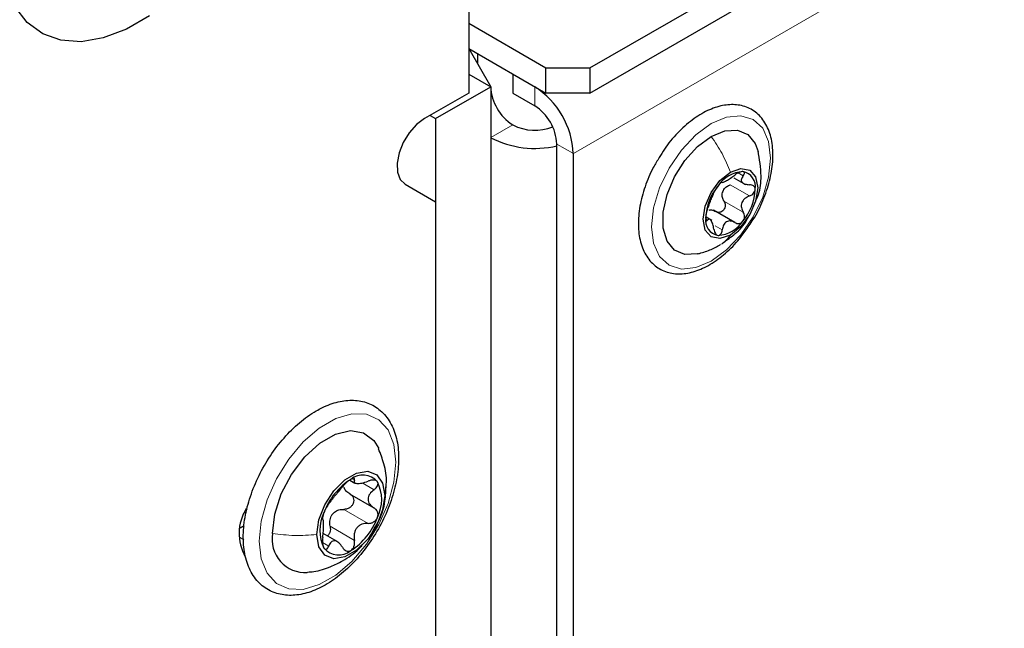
# Paper-space layout 'Blatt4' of a CAD drawing. Header units: millimetres. Extents: x 5 to 418, y 2 to 292.
# Tile 104 of 117: x 322 to 332, y 208 to 214. Entities that reach past the tile are written whole.
import ezdxf

# ---------------------------------------------------------------- set-up
doc = ezdxf.new("R2010")
doc.units = ezdxf.units.MM

psp = doc.layouts.new('Blatt4')

# ---------------------------------------------------------------- linework, layer by layer
at = {"color": 7, "linetype": 'Continuous', "lineweight": 25}
for p, q in [((327.846, 213.752), (346.985, 224.801)), ((327.846, 213.48), (346.985, 224.529)), ((326.55, 219.332), (326.55, 213.48)), ((326.55, 214.229), (327.375, 213.752)), ((326.55, 213.957), (327.375, 213.48)), ((326.55, 213.957), (326.786, 213.548)), ((326.644, 213.902), (326.644, 213.793)), ((327.375, 213.752), (327.846, 213.752)), ((327.375, 213.48), (327.375, 213.752)), ((327.846, 213.752), (327.846, 213.48)), ((326.55, 213.684), (326.786, 213.548)), ((327.021, 213.684), (327.021, 213.48)), ((327.021, 213.684), (327.257, 213.548)), ((326.196, 213.208), (326.786, 213.548)), ((326.786, 213.548), (326.786, 132.166)), ((326.55, 213.48), (326.079, 213.208)), ((327.021, 213.48), (327.257, 213.344)), ((327.846, 213.48), (327.375, 213.48)), ((326.138, 213.242), (326.196, 213.208)), ((326.196, 213.208), (326.196, 131.826)), ((327.493, 188.168), (327.493, 212.936)), ((327.67, 188.066), (327.67, 212.834)), ((329.384, 212.575), (329.509, 212.503)), ((325.87, 212.507), (326.196, 212.319)), ((326.196, 212.319), (326.196, 132.729)), ((329.149, 212.119), (329.09, 212.153)), ((329.395, 212.097), (329.167, 212.229)), ((325.279, 209.343), (325.334, 209.311)), ((325.275, 209.197), (325.536, 209.046)), ((324.172, 209.036), (324.18, 209.032)), ((324.108, 208.831), (324.149, 208.855)), ((325.144, 208.684), (324.994, 208.771)), ((325.518, 208.783), (325.541, 208.823))]:
    psp.add_line(p, q, dxfattribs=at)
at = {"color": 7, "linetype": 'Continuous', "lineweight": 18}
for p, q in [((327.67, 212.834), (346.278, 223.576)), ((327.257, 213.344), (327.257, 213.548)), ((327.021, 213.14), (326.786, 213.004)), ((326.786, 96.375), (326.786, 213.004)), ((327.493, 212.936), (327.67, 212.834)), ((329.432, 212.627), (329.486, 212.596)), ((329.347, 212.5), (329.553, 212.381)), ((329.279, 212.326), (329.486, 212.207)), ((329.085, 212.133), (329.104, 212.122)), ((329.187, 212.061), (329.261, 212.018)), ((325.304, 209.357), (325.328, 209.343)), ((325.412, 209.312), (325.538, 209.239)), ((325.666, 209.29), (325.652, 209.179)), ((325.214, 209.029), (325.474, 208.879)), ((325.069, 208.848), (325.328, 208.698)), ((324.099, 208.731), (324.145, 208.704)), ((324.988, 208.675), (325.054, 208.637))]:
    psp.add_line(p, q, dxfattribs=at)
at = {"color": 7, "linetype": 'Continuous', "lineweight": 25, "flags": 128}
for points in [[(323.139, 214.307), (322.89, 214.163), (322.643, 214.07), (322.408, 214.03), (322.19, 214.045), (321.995, 214.114), (321.83, 214.235), (321.699, 214.405)], [(326.079, 213.208), (325.993, 213.144), (325.915, 213.056), (325.851, 212.952), (325.806, 212.841), (325.785, 212.732), (325.79, 212.635), (325.819, 212.558), (325.87, 212.507)], [(329.007, 211.762), (328.997, 211.76), (328.862, 211.753), (328.751, 211.8), (328.671, 211.898), (328.63, 212.037), (328.63, 212.208), (328.671, 212.395), (328.751, 212.585), (328.862, 212.761), (328.997, 212.909), (329.143, 213.018)], [(329.143, 213.018), (329.289, 213.078), (329.423, 213.084), (329.535, 213.037), (329.614, 212.94), (329.645, 212.857)], [(329.349, 212.636), (329.461, 212.675), (329.555, 212.657), (329.618, 212.584), (329.641, 212.468), (329.618, 212.326), (329.555, 212.181), (329.461, 212.053), (329.349, 211.963)], [(329.349, 211.963), (329.237, 211.924), (329.143, 211.942), (329.08, 212.015), (329.057, 212.131), (329.08, 212.273), (329.143, 212.419), (329.237, 212.546), (329.349, 212.636)], [(324.452, 208.772), (324.476, 208.977), (324.546, 209.194), (324.656, 209.403), (324.797, 209.59), (324.958, 209.737), (325.125, 209.834), (325.286, 209.872), (325.427, 209.849), (325.537, 209.766), (325.589, 209.68)], [(324.926, 208.76), (324.948, 208.916), (325.011, 209.078), (325.108, 209.227), (325.226, 209.346), (325.352, 209.418), (325.471, 209.437), (325.567, 209.399), (325.63, 209.309), (325.652, 209.179)], [(325.652, 209.179), (325.63, 209.023), (325.567, 208.86), (325.471, 208.711), (325.352, 208.593), (325.226, 208.52), (325.108, 208.501), (325.011, 208.539), (324.948, 208.629), (324.926, 208.76)], [(324.156, 208.998), (324.169, 208.991), (324.171, 208.99)]]:
    psp.add_lwpolyline(points, dxfattribs=at)
at = {"color": 7, "linetype": 'Continuous', "lineweight": 18, "flags": 128}
for points in [[(329.143, 211.684), (328.978, 211.614), (328.825, 211.599), (328.693, 211.639), (328.592, 211.733), (328.528, 211.874), (328.506, 212.051), (328.528, 212.254), (328.592, 212.468), (328.693, 212.679), (328.825, 212.871), (328.978, 213.033), (329.143, 213.154), (329.307, 213.224), (329.461, 213.239), (329.593, 213.198), (329.694, 213.104), (329.757, 212.964), (329.779, 212.786), (329.757, 212.583), (329.694, 212.369), (329.593, 212.159), (329.461, 211.966), (329.307, 211.804), (329.143, 211.684)], [(325.772, 209.534), (325.751, 209.32), (325.689, 209.093), (325.588, 208.868), (325.457, 208.657), (325.301, 208.473), (325.13, 208.325), (324.953, 208.224), (324.782, 208.173), (324.626, 208.178), (324.495, 208.237), (324.395, 208.346), (324.332, 208.501), (324.311, 208.69), (324.332, 208.904), (324.395, 209.131), (324.495, 209.356), (324.626, 209.567), (324.782, 209.751), (324.953, 209.899), (325.13, 210), (325.301, 210.051), (325.457, 210.046), (325.588, 209.987), (325.689, 209.878), (325.751, 209.723), (325.772, 209.534)]]:
    psp.add_lwpolyline(points, dxfattribs=at)
at = {"color": 7, "linetype": 'Continuous', "lineweight": 25}
for centre, radius, start, end in [((327.297, 213.572), 0.512, 182.6055, 237.3945), ((326.774, 212.793), 0.896, 2.6055, 57.3945), ((326.981, 212.913), 0.512, 2.6055, 57.3945), ((327.259, 213.604), 0.521, 242.9105, 291.4169), ((327.259, 213.92), 1.031, 242.7011, 283.1322), ((329.502, 212.3), 0.342, 93.4295, 146.5651), ((329.451, 212.479), 0.165, 350.7481, 79.4532), ((329.659, 212.12), 0.576, 140.2279, 177.3607), ((329.463, 212.352), 0.211, 151.8573, 165.7314), ((329.039, 212.479), 0.576, 320.2279, 357.3607), ((329.247, 212.12), 0.165, 170.7481, 259.4532), ((329.196, 212.3), 0.342, 273.4295, 326.5651), ((325.675, 208.747), 0.716, 122.638, 159.7729), ((325.419, 209.191), 0.205, 40.5328, 129.2482), ((325.194, 209.134), 0.426, 333.4364, 26.5636), ((324.591, 208.771), 0.496, 147.562, 209.9846), ((325.384, 208.804), 0.426, 153.4364, 206.5636), ((325.301, 208.815), 0.263, 135.2838, 147.1271), ((324.903, 209.191), 0.716, 302.638, 339.7729), ((324.802, 208.709), 0.355, 169.7453, 273.6168), ((325.159, 208.747), 0.205, 220.5328, 309.2482)]:
    psp.add_arc(centre, radius, start, end, dxfattribs=at)
for points, knots in [([(329.804, 212.82), (329.802, 212.854), (329.799, 212.951), (329.762, 213.095), (329.679, 213.232), (329.559, 213.324), (329.417, 213.363), (329.264, 213.354), (329.103, 213.299), (328.938, 213.199), (328.782, 213.057), (328.661, 212.917), (328.606, 212.821), (328.588, 212.791)], [0, 0, 0, 0, 0.054404, 0.157967, 0.260883, 0.359727, 0.454797, 0.549652, 0.647756, 0.748989, 0.851205, 0.953232, 1, 1, 1, 1]), ([(328.588, 212.791), (328.566, 212.756), (328.503, 212.658), (328.431, 212.479), (328.374, 212.269), (328.358, 212.067), (328.381, 211.884), (328.446, 211.73), (328.551, 211.617), (328.685, 211.554), (328.834, 211.541), (328.992, 211.576), (329.156, 211.656), (329.317, 211.781), (329.452, 211.92), (329.521, 212.024), (329.548, 212.064)], [0, 0, 0, 0, 0.041496, 0.118275, 0.195273, 0.272719, 0.350773, 0.428908, 0.504972, 0.577547, 0.64876, 0.721371, 0.796749, 0.873608, 0.950543, 1, 1, 1, 1]), ([(329.548, 212.064), (329.563, 212.086), (329.623, 212.169), (329.701, 212.333), (329.773, 212.542), (329.801, 212.706), (329.803, 212.796), (329.804, 212.82)], [0, 0, 0, 0, 0.095038, 0.362078, 0.62963, 0.898368, 1, 1, 1, 1]), ([(329.617, 212.327), (329.628, 212.35), (329.669, 212.432), (329.686, 212.619), (329.659, 212.774), (329.644, 212.863)], [0, 0, 0, 0, 0.140225, 0.50273, 1, 1, 1, 1]), ([(329.261, 212.527), (329.265, 212.526), (329.27, 212.525), (329.288, 212.534), (329.305, 212.544), (329.327, 212.557), (329.359, 212.577), (329.381, 212.593), (329.396, 212.604)], [0, 0, 0, 0, 0.249168, 0.374303, 0.498903, 0.623987, 0.749746, 1, 1, 1, 1]), ([(329.482, 212.641), (329.476, 212.641), (329.464, 212.641), (329.441, 212.632), (329.417, 212.62), (329.403, 212.61), (329.396, 212.604)], [0, 0, 0, 0, 0.250033, 0.499632, 0.749228, 1, 1, 1, 1]), ([(329.486, 212.596), (329.478, 212.585), (329.465, 212.567), (329.464, 212.545), (329.47, 212.53), (329.484, 212.517), (329.51, 212.504), (329.536, 212.502), (329.553, 212.5)], [0, 0, 0, 0, 0.249199, 0.374336, 0.49893, 0.624007, 0.749759, 1, 1, 1, 1]), ([(329.486, 212.596), (329.49, 212.602), (329.497, 212.613), (329.5, 212.627), (329.496, 212.638), (329.486, 212.64), (329.482, 212.641)], [0, 0, 0, 0, 0.249815, 0.499908, 0.75012, 1, 1, 1, 1]), ([(329.216, 212.488), (329.211, 212.481), (329.2, 212.467), (329.187, 212.446), (329.177, 212.428), (329.174, 212.419), (329.172, 212.415)], [0, 0, 0, 0, 0.2498571, 0.4994664, 0.7490114, 1, 1, 1, 1]), ([(329.261, 212.527), (329.26, 212.527), (329.257, 212.527), (329.247, 212.52), (329.233, 212.508), (329.222, 212.495), (329.216, 212.488)], [0, 0, 0, 0, 0.249807, 0.500055, 0.750309, 1, 1, 1, 1]), ([(329.278, 212.451), (329.287, 212.462), (329.307, 212.484), (329.334, 212.495), (329.347, 212.5)], [0, 0, 0, 0, 0.498457, 1, 1, 1, 1]), ([(329.614, 212.453), (329.613, 212.46), (329.611, 212.474), (329.597, 212.489), (329.577, 212.499), (329.561, 212.5), (329.553, 212.5)], [0, 0, 0, 0, 0.249991, 0.499611, 0.749127, 1, 1, 1, 1]), ([(329.104, 212.241), (329.11, 212.256), (329.118, 212.278), (329.131, 212.313), (329.141, 212.339), (329.151, 212.364), (329.163, 212.393), (329.168, 212.406), (329.172, 212.415)], [0, 0, 0, 0, 0.249201, 0.374338, 0.498932, 0.624008, 0.74976, 1, 1, 1, 1]), ([(329.279, 212.326), (329.273, 212.338), (329.26, 212.362), (329.259, 212.39), (329.259, 212.404)], [0, 0, 0, 0, 0.501552, 1, 1, 1, 1]), ([(329.553, 212.381), (329.536, 212.373), (329.51, 212.362), (329.484, 212.334), (329.47, 212.31), (329.464, 212.283), (329.465, 212.247), (329.478, 212.223), (329.486, 212.207)], [0, 0, 0, 0, 0.249201, 0.374338, 0.498932, 0.624008, 0.74976, 1, 1, 1, 1]), ([(329.553, 212.381), (329.561, 212.385), (329.577, 212.392), (329.597, 212.409), (329.611, 212.431), (329.613, 212.445), (329.614, 212.453)], [0, 0, 0, 0, 0.249852, 0.499902, 0.750115, 1, 1, 1, 1]), ([(329.279, 212.326), (329.283, 212.319), (329.291, 212.305), (329.294, 212.279), (329.289, 212.253), (329.277, 212.229), (329.257, 212.212), (329.234, 212.204), (329.211, 212.205), (329.197, 212.212), (329.19, 212.215)], [0, 0, 0, 0, 0.125221, 0.249481, 0.374324, 0.499061, 0.623895, 0.749387, 0.87444, 1, 1, 1, 1]), ([(329.104, 212.241), (329.102, 212.235), (329.097, 212.221), (329.09, 212.196), (329.085, 212.17), (329.084, 212.154), (329.084, 212.147)], [0, 0, 0, 0, 0.249852, 0.499902, 0.750115, 1, 1, 1, 1]), ([(329.084, 212.147), (329.084, 212.14), (329.085, 212.127), (329.09, 212.117), (329.097, 212.114), (329.102, 212.12), (329.104, 212.122)], [0, 0, 0, 0, 0.249991, 0.499611, 0.749127, 1, 1, 1, 1]), ([(329.12, 212.23), (329.132, 212.231), (329.156, 212.233), (329.179, 212.221), (329.19, 212.215)], [0, 0, 0, 0, 0.498459, 1, 1, 1, 1]), ([(329.267, 211.879), (329.312, 211.91), (329.407, 211.977), (329.502, 212.072), (329.532, 212.141), (329.537, 212.153)], [0, 0, 0, 0, 0.424805, 0.897615, 1, 1, 1, 1]), ([(329.482, 212.111), (329.486, 212.118), (329.496, 212.133), (329.5, 212.16), (329.497, 212.185), (329.49, 212.2), (329.486, 212.207)], [0, 0, 0, 0, 0.249857, 0.499466, 0.749011, 1, 1, 1, 1]), ([(329.172, 212.026), (329.168, 212.044), (329.163, 212.072), (329.151, 212.102), (329.141, 212.12), (329.131, 212.13), (329.118, 212.136), (329.11, 212.128), (329.104, 212.122)], [0, 0, 0, 0, 0.2491995, 0.3743362, 0.4989302, 0.6240074, 0.7497593, 1, 1, 1, 1]), ([(329.396, 212.096), (329.381, 212.103), (329.359, 212.114), (329.327, 212.113), (329.306, 212.105), (329.288, 212.09), (329.27, 212.063), (329.265, 212.036), (329.261, 212.018)], [0, 0, 0, 0, 0.249168, 0.374303, 0.498903, 0.623987, 0.749746, 1, 1, 1, 1]), ([(329.396, 212.096), (329.403, 212.093), (329.417, 212.086), (329.44, 212.085), (329.464, 212.093), (329.476, 212.105), (329.482, 212.111)], [0, 0, 0, 0, 0.249807, 0.500055, 0.750309, 1, 1, 1, 1]), ([(329.172, 212.026), (329.174, 212.018), (329.177, 212), (329.187, 211.979), (329.2, 211.962), (329.211, 211.959), (329.216, 211.958)], [0, 0, 0, 0, 0.249815, 0.499908, 0.75012, 1, 1, 1, 1]), ([(329.216, 211.958), (329.222, 211.958), (329.233, 211.96), (329.247, 211.973), (329.257, 211.993), (329.26, 212.01), (329.261, 212.018)], [0, 0, 0, 0, 0.250033, 0.499632, 0.749228, 1, 1, 1, 1]), ([(329.001, 211.761), (329.044, 211.774), (329.127, 211.798), (329.203, 211.838), (329.238, 211.857)], [0, 0, 0, 0, 0.526409, 1, 1, 1, 1]), ([(324.921, 210.083), (324.889, 210.064), (324.799, 210.008), (324.654, 209.883), (324.496, 209.704), (324.361, 209.5), (324.253, 209.28), (324.177, 209.054), (324.138, 208.831), (324.139, 208.622), (324.181, 208.435), (324.264, 208.281), (324.386, 208.171), (324.532, 208.113), (324.693, 208.104), (324.864, 208.142), (325.04, 208.226), (325.214, 208.354), (325.379, 208.519), (325.525, 208.714), (325.646, 208.928), (325.736, 209.153), (325.791, 209.378), (325.808, 209.594), (325.785, 209.792), (325.719, 209.962), (325.613, 210.092), (325.476, 210.174), (325.32, 210.204), (325.153, 210.186), (325.019, 210.137), (324.941, 210.094), (324.921, 210.083)], [0, 0, 0, 0, 0.018673, 0.053858, 0.088978, 0.124026, 0.159069, 0.19418, 0.229444, 0.26495, 0.300703, 0.336174, 0.3704, 0.403215, 0.435664, 0.4689, 0.503345, 0.538446, 0.573603, 0.608677, 0.643711, 0.678787, 0.713972, 0.749363, 0.785021, 0.82072, 0.8556, 0.888944, 0.92147, 0.95423, 0.98818, 1, 1, 1, 1]), ([(325.668, 209.29), (325.669, 209.298), (325.675, 209.375), (325.652, 209.508), (325.607, 209.624), (325.587, 209.676)], [0, 0, 0, 0, 0.065834, 0.577858, 1, 1, 1, 1]), ([(325.289, 209.35), (325.281, 209.345), (325.265, 209.335), (325.239, 209.313), (325.217, 209.29), (325.205, 209.276), (325.2, 209.269)], [0, 0, 0, 0, 0.24999, 0.499611, 0.749127, 1, 1, 1, 1]), ([(325.328, 209.343), (325.329, 209.347), (325.332, 209.356), (325.325, 209.362), (325.311, 209.361), (325.296, 209.354), (325.289, 209.35)], [0, 0, 0, 0, 0.249853, 0.499901, 0.750114, 1, 1, 1, 1]), ([(325.328, 209.343), (325.326, 209.334), (325.322, 209.32), (325.336, 209.31), (325.353, 209.305), (325.378, 209.306), (325.418, 209.311), (325.452, 209.323), (325.474, 209.33)], [0, 0, 0, 0, 0.24922, 0.374358, 0.498948, 0.624021, 0.749768, 1, 1, 1, 1]), ([(325.575, 209.325), (325.57, 209.329), (325.56, 209.339), (325.534, 209.344), (325.504, 209.341), (325.484, 209.334), (325.474, 209.33)], [0, 0, 0, 0, 0.249858, 0.4994668, 0.7490113, 1, 1, 1, 1]), ([(325.538, 209.239), (325.546, 209.245), (325.562, 209.259), (325.577, 209.282), (325.583, 209.306), (325.578, 209.318), (325.575, 209.325)], [0, 0, 0, 0, 0.249806, 0.500054, 0.750309, 1, 1, 1, 1]), ([(325.054, 209.088), (325.062, 209.097), (325.073, 209.112), (325.096, 209.143), (325.116, 209.169), (325.139, 209.196), (325.169, 209.231), (325.187, 209.254), (325.2, 209.269)], [0, 0, 0, 0, 0.249219, 0.374357, 0.498947, 0.62402, 0.749767, 1, 1, 1, 1]), ([(325.279, 209.194), (325.287, 209.189), (325.303, 209.178), (325.318, 209.154), (325.323, 209.124), (325.317, 209.093), (325.3, 209.064), (325.275, 209.043), (325.245, 209.03), (325.225, 209.029), (325.214, 209.029)], [0, 0, 0, 0, 0.125212, 0.249468, 0.37431, 0.49905, 0.623887, 0.749382, 0.874437, 1, 1, 1, 1]), ([(325.279, 209.194), (325.264, 209.203), (325.236, 209.221), (325.224, 209.25), (325.217, 209.264)], [0, 0, 0, 0, 0.500609, 1, 1, 1, 1]), ([(325.538, 209.239), (325.521, 209.224), (325.495, 209.202), (325.477, 209.166), (325.472, 209.137), (325.477, 209.109), (325.495, 209.074), (325.521, 209.056), (325.538, 209.045)], [0, 0, 0, 0, 0.249194, 0.37433, 0.498925, 0.624004, 0.749757, 1, 1, 1, 1]), ([(325.541, 208.823), (325.56, 208.855), (325.615, 208.945), (325.66, 209.105), (325.665, 209.231), (325.668, 209.29)], [0, 0, 0, 0, 0.226944, 0.643455, 1, 1, 1, 1]), ([(325.054, 209.088), (325.051, 209.084), (325.044, 209.075), (325.031, 209.053), (325.016, 209.025), (325.007, 209.005), (325.003, 208.995)], [0, 0, 0, 0, 0.249816, 0.499908, 0.75012, 1, 1, 1, 1]), ([(325.003, 208.995), (325, 208.985), (324.993, 208.965), (324.988, 208.942), (324.986, 208.927), (324.989, 208.924), (324.99, 208.922)], [0, 0, 0, 0, 0.250032, 0.499632, 0.749228, 1, 1, 1, 1]), ([(325.115, 209), (325.13, 209.009), (325.161, 209.028), (325.197, 209.029), (325.214, 209.029)], [0, 0, 0, 0, 0.49811, 1, 1, 1, 1]), ([(325.575, 208.944), (325.578, 208.954), (325.583, 208.974), (325.577, 209.004), (325.562, 209.029), (325.546, 209.039), (325.538, 209.045)], [0, 0, 0, 0, 0.250032, 0.4996317, 0.7492275, 1, 1, 1, 1]), ([(324.99, 208.728), (324.993, 208.751), (324.996, 208.786), (324.998, 208.832), (324.998, 208.863), (324.998, 208.889), (324.996, 208.914), (324.993, 208.919), (324.99, 208.922)], [0, 0, 0, 0, 0.2491937, 0.3743301, 0.4989253, 0.6240038, 0.7497569, 1, 1, 1, 1]), ([(325.069, 208.848), (325.066, 208.867), (325.062, 208.904), (325.074, 208.94), (325.081, 208.957)], [0, 0, 0, 0, 0.500646, 1, 1, 1, 1]), ([(325.474, 208.879), (325.452, 208.878), (325.419, 208.877), (325.379, 208.855), (325.353, 208.832), (325.336, 208.802), (325.322, 208.757), (325.326, 208.722), (325.328, 208.698)], [0, 0, 0, 0, 0.249219, 0.374357, 0.498947, 0.62402, 0.749767, 1, 1, 1, 1]), ([(325.474, 208.879), (325.484, 208.88), (325.504, 208.88), (325.534, 208.893), (325.56, 208.914), (325.57, 208.934), (325.575, 208.944)], [0, 0, 0, 0, 0.249816, 0.499908, 0.75012, 1, 1, 1, 1]), ([(325.069, 208.848), (325.07, 208.837), (325.073, 208.815), (325.066, 208.783), (325.054, 208.758), (325.043, 208.749), (325.038, 208.745)], [0, 0, 0, 0, 0.278955, 0.555759, 0.833842, 1, 1, 1, 1]), ([(324.99, 208.728), (324.989, 208.718), (324.986, 208.697), (324.988, 208.664), (324.993, 208.633), (325, 208.62), (325.003, 208.614)], [0, 0, 0, 0, 0.249806, 0.500054, 0.750309, 1, 1, 1, 1]), ([(325.2, 208.624), (325.188, 208.642), (325.169, 208.668), (325.139, 208.688), (325.117, 208.695), (325.096, 208.692), (325.073, 208.677), (325.062, 208.653), (325.054, 208.637)], [0, 0, 0, 0, 0.2492203, 0.374358, 0.498948, 0.6240206, 0.749768, 1, 1, 1, 1]), ([(325.289, 208.588), (325.296, 208.594), (325.311, 208.605), (325.325, 208.633), (325.332, 208.666), (325.329, 208.687), (325.328, 208.698)], [0, 0, 0, 0, 0.24999, 0.499611, 0.749127, 1, 1, 1, 1]), ([(325.003, 208.614), (325.007, 208.609), (325.016, 208.6), (325.03, 208.602), (325.044, 208.615), (325.051, 208.63), (325.054, 208.637)], [0, 0, 0, 0, 0.249858, 0.499467, 0.749011, 1, 1, 1, 1]), ([(325.2, 208.624), (325.205, 208.616), (325.217, 208.599), (325.239, 208.584), (325.265, 208.578), (325.281, 208.585), (325.289, 208.588)], [0, 0, 0, 0, 0.2498531, 0.4999013, 0.7501145, 1, 1, 1, 1]), ([(325.202, 208.479), (325.265, 208.517), (325.342, 208.565), (325.4, 208.634), (325.411, 208.647)], [0, 0, 0, 0, 0.813012, 1, 1, 1, 1]), ([(324.826, 208.359), (324.849, 208.36), (324.934, 208.366), (325.062, 208.407), (325.16, 208.457), (325.202, 208.479)], [0, 0, 0, 0, 0.169977, 0.645913, 1, 1, 1, 1])]:
    psp.add_open_spline(points, degree=3, knots=knots, dxfattribs=at)
at = {"color": 7, "linetype": 'Continuous', "lineweight": 18}
for points in [[(329.143, 213.018), (329.184, 212.957), (329.265, 212.836), (329.321, 212.703), (329.349, 212.636)], [(324.452, 208.772), (324.531, 208.762), (324.687, 208.742), (324.846, 208.754), (324.926, 208.76)]]:
    psp.add_open_spline(points, degree=3, dxfattribs=at)
psp.add_open_spline([(329.236, 211.86), (329.244, 211.863), (329.291, 211.882), (329.323, 211.926), (329.349, 211.963)], degree=3, knots=[0, 0, 0, 0, 0.163253, 1, 1, 1, 1], dxfattribs=at)

doc.saveas('drawing.dxf')
